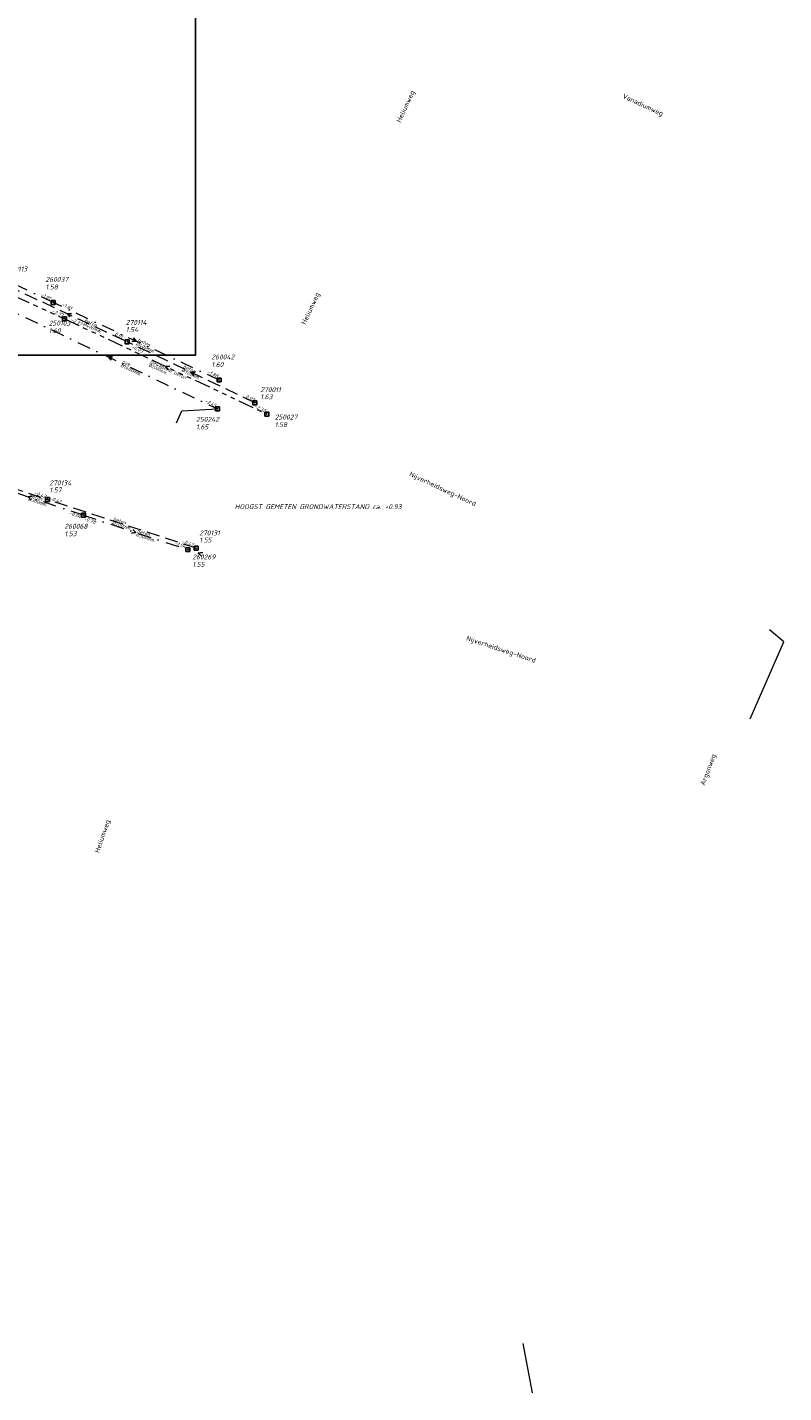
# Model space of a CAD drawing. Header units: metres. Extents: x 152202 to 157341, y 461610 to 468701.
# Tile 40 of 238: x 152631 to 152921, y 464303 to 464826. Entities that reach past the tile are written whole.
import ezdxf
from ezdxf.enums import TextEntityAlignment as Align
from ezdxf.lldxf.tags import DXFTag

# ---------------------------------------------------------------- set-up
doc = ezdxf.new("R2010")
doc.units = ezdxf.units.M
doc.header["$PDMODE"] = 64
doc.header["$PDSIZE"] = 1.5
for name, pattern in [('RI-GWA', [18.45, 6, -1.8, 1.75, -1.8, 1.75, -1.8, 1.75, -1.8]), ('RI-HWA', [7.4, 5, -2.4]), ('RI-VWA', [11, 5, -3, 0, -3])]:
    doc.linetypes.add(name, pattern=pattern)
doc.layers.get('0').update_dxf_attribs({"linetype": 'CONTINUOUS'})
doc.layers.get('DEFPOINTS').update_dxf_attribs({"linetype": 'CONTINUOUS'})
for name, color, linetype, lineweight in [('B-OI-RI-GWA-MATERIAAL-T18', 10, 'CONTINUOUS', 18), ('B-OI-RI-GWA-PUTDEKSELHOOGTE-T25', 10, 'CONTINUOUS', 25), ('B-OI-RI-GWA_BOB-T18', 10, 'CONTINUOUS', 18), ('B-OI-RI-GWA_DIAMETER-T18', 10, 'CONTINUOUS', 18), ('B-OI-RI-GWA_PUTNUMMER-T18', 10, 'CONTINUOUS', 18), ('B-OI-RI-GWA_RIOOLPUT-S', 10, 'CONTINUOUS', 25), ('B-OI-RI-GWA_TRANSPORTLEIDING-G', 10, 'RI-GWA', 18), ('B-OI-RI-HWA-BOB-T18', 150, 'CONTINUOUS', 18), ('B-OI-RI-HWA-MATERIAAL-T18', 150, 'CONTINUOUS', 18), ('B-OI-RI-HWA-PUTDEKSELHOOGTE-T25', 150, 'CONTINUOUS', 25), ('B-OI-RI-HWA-PUTNUMMER-T25', 150, 'CONTINUOUS', 25), ('B-OI-RI-HWA_DIAMETER-T18', 150, 'CONTINUOUS', 18), ('B-OI-RI-HWA_RIOOLPUT-S', 150, 'CONTINUOUS', 25), ('B-OI-RI-HWA_TRANSPORTLEIDING-G', 150, 'RI-HWA', 18), ('B-OI-RI-PERSLEIDING-G', 210, 'RI-PERS', 18), ('B-OI-RI-STROOMRICHTING-S', 252, 'CONTINUOUS', 25), ('B-OI-RI-VWA-BOB-T18', 34, 'CONTINUOUS', 18), ('B-OI-RI-VWA-DIAMETER-T18', 34, 'CONTINUOUS', 18), ('B-OI-RI-VWA-MATERIAAL-T18', 34, 'CONTINUOUS', 18), ('B-OI-RI-VWA_PUTDEKSELHOOGTE-T25', 34, 'CONTINUOUS', 25), ('B-OI-RI-VWA_PUTNUMMER-T25', 34, 'CONTINUOUS', 25), ('B-OI-RI-VWA_RIOOLPUT-S', 34, 'CONTINUOUS', 25), ('B-OI-RI-VWA_TRANSPORTLEIDING-G', 34, 'RI-VWA', 18), ('B-RO-OG-TOPOGRAFIE-T18', 2, 'CONTINUOUS', 18), ('N-OI-WH-T25', 2, 'CONTINUOUS', 25)]:
    doc.layers.add(name, color=color, linetype=linetype, lineweight=lineweight)
doc.styles.add('NLCS-ISO-M200-T18', font='NLCS-ISO.ttf', dxfattribs={"height": 360})
doc.styles.add('NLCS-ISO-M500-T18_CURSIEF', font='NLCS-ISO.ttf', dxfattribs={"oblique": 15, "height": 0.9})
doc.styles.add('NLCS-ISO-M750-T18_CURSIEF', font='NLCS-ISO.ttf', dxfattribs={"oblique": 15, "height": 1.35})
doc.styles.add('NLCS-ISO-M750-T25_CURSIEF', font='NLCS-ISO.ttf', dxfattribs={"oblique": 15, "height": 1.875})
tags = doc.linetypes.add('RI-PERS', pattern='A,7,-2,["P",Standard,S=1.8,R=0,X=-0.5,Y=-0.9],-2,7,-2,[102,NLCS.SHX,S=1,R=180,X=0,Y=0],-2', length=22).pattern_tags.tags
tags[6] = DXFTag(74, 10)

# ---------------------------------------------------------------- blocks, each defined once
blk = doc.blocks.new('ACMAP_ANN_TEMPLATE_hwa-diam')
at = {"style": 'NLCS-ISO-M750-T18_CURSIEF', "oblique": 15}
blk.add_attdef('hwa-diam', (-3.7, -1.3), '', height=1.35, dxfattribs=at)
blk = doc.blocks.new('ACMAP_ANN_TEMPLATE_hwa-materiaal')
at = {"style": 'NLCS-ISO-M750-T18_CURSIEF', "oblique": 15}
blk.add_attdef('hwa-mat', (-3.7, 0.2), '', height=1.35, dxfattribs=at)
blk = doc.blocks.new('ACMAP_ANN_TEMPLATE_hwa-nap-l')
at = {"style": 'NLCS-ISO-M750-T18_CURSIEF', "oblique": 15}
blk.add_attdef('hwa-nap-l', (3.3, 0.2), '', height=1.35, dxfattribs=at)
blk = doc.blocks.new('ACMAP_ANN_TEMPLATE_hwa-nap-r')
at = {"style": 'NLCS-ISO-M750-T18_CURSIEF', "oblique": 15}
blk.add_attdef('hwa-nap-r', (-5.6, 0.2), '', height=1.35, dxfattribs=at)
blk = doc.blocks.new('ACMAP_ANN_TEMPLATE_vwa-diam')
at = {"style": 'NLCS-ISO-M750-T18_CURSIEF', "oblique": 15}
blk.add_attdef('vwa-diam', (0.3, -1.3), '', height=1.35, dxfattribs=at)
blk = doc.blocks.new('ACMAP_ANN_TEMPLATE_vwa-materiaal')
at = {"style": 'NLCS-ISO-M750-T18_CURSIEF', "oblique": 15}
blk.add_attdef('vwa-mat', (0.3, 0.2), '', height=1.35, dxfattribs=at)
blk = doc.blocks.new('ACMAP_ANN_TEMPLATE_vwa-nap-l')
at = {"style": 'NLCS-ISO-M750-T18_CURSIEF', "oblique": 15}
blk.add_attdef('vwa-nap-l', (3.3, 0.2), '', height=1.35, dxfattribs=at)
blk = doc.blocks.new('ACMAP_ANN_TEMPLATE_vwa-nap-r')
at = {"style": 'NLCS-ISO-M750-T18_CURSIEF', "oblique": 15}
blk.add_attdef('vwa-nap-r', (-5.6, 0.2), '', height=1.35, dxfattribs=at)
blk = doc.blocks.new('ACMAP_ANN_TEMPLATE_gwa-diam')
at = {"style": 'NLCS-ISO-M500-T18_CURSIEF', "oblique": 15}
blk.add_attdef('gwa-diam', (-2.2, -1.3), '', height=1.2, dxfattribs=at)
blk = doc.blocks.new('ACMAP_ANN_TEMPLATE_gwa-materiaal')
at = {"style": 'NLCS-ISO-M750-T18_CURSIEF', "oblique": 15}
blk.add_attdef('gwa-mat', (-2.2, 0.2), '', height=1.35, dxfattribs=at)
blk = doc.blocks.new('ACMAP_ANN_TEMPLATE_gwa-nap-l')
at = {"style": 'NLCS-ISO-M750-T18_CURSIEF', "oblique": 15}
blk.add_attdef('gwa-nap-l', (2.3, 0.2), '', height=1.35, dxfattribs=at)
blk = doc.blocks.new('ACMAP_ANN_TEMPLATE_gwa-nap-r')
at = {"style": 'NLCS-ISO-M750-T18_CURSIEF', "oblique": 15}
blk.add_attdef('gwa-nap-r', (-5.6, 0.2), '', height=1.35, dxfattribs=at)
blk = doc.blocks.new('ACMAP_ANN_TEMPLATE_hwa-puth')
at = {"color": 0, "linetype": 'ByBlock', "style": 'NLCS-ISO-M750-T25_CURSIEF', "oblique": 15}
blk.add_attdef('hwa-puth', (-9, -6.8), '', height=1.88, dxfattribs=at)
blk = doc.blocks.new('ACMAP_ANN_TEMPLATE_hwa-putnr')
at = {"color": 0, "linetype": 'ByBlock', "style": 'NLCS-ISO-M750-T25_CURSIEF', "oblique": 15}
blk.add_attdef('hwa-putnr', (-9, -4.1), '', height=1.88, dxfattribs=at)
blk = doc.blocks.new('ACMAP_ANN_TEMPLATE_gwa-puth')
at = {"style": 'NLCS-ISO-M750-T25_CURSIEF', "oblique": 15}
blk.add_attdef('gwa-puth', (3, -5), '', height=1.88, dxfattribs=at)
blk = doc.blocks.new('ACMAP_ANN_TEMPLATE_gwa-putnr')
at = {"style": 'NLCS-ISO-M750-T25_CURSIEF', "oblique": 15}
blk.add_attdef('gwa-putnr', (3, -2.1), '', height=1.88, dxfattribs=at)
blk = doc.blocks.new('ACMAP_ANN_TEMPLATE_vwa-puth')
at = {"style": 'NLCS-ISO-M750-T25_CURSIEF', "oblique": 15}
blk.add_attdef('vwa-puth', (-3, 5), '', height=1.88, dxfattribs=at)
blk = doc.blocks.new('ACMAP_ANN_TEMPLATE_vwa-putnr')
at = {"style": 'NLCS-ISO-M750-T25_CURSIEF', "oblique": 15}
blk.add_attdef('vaw-putnr', (-3, 7.9), '', height=1.88, dxfattribs=at)

msp = doc.modelspace()

# ---------------------------------------------------------------- linework, layer by layer
at = {"layer": 'B-OI-RI-GWA_RIOOLPUT-S', "transparency": 33554623}
for p in [(152645.15, 464714.36), (152722.64, 464677.81)]:
    msp.add_point(p, dxfattribs=at)
at = {"layer": 'B-OI-RI-GWA_TRANSPORTLEIDING-G'}
for p, q in [((152558.75, 464753.33), (152645.15, 464714.36)), ((152645.15, 464714.36), (152722.64, 464677.81))]:
    msp.add_line(p, q, dxfattribs=at)
at = {"layer": 'B-OI-RI-HWA_RIOOLPUT-S'}
for p in [(152669.17, 464705.54), (152718.09, 464682.15), (152638.6, 464645.05), (152695.55, 464626.38)]:
    msp.add_point(p, dxfattribs=at)
at = {"layer": 'B-OI-RI-HWA_TRANSPORTLEIDING-G'}
for p, q in [((152623.24, 464727.05), (152669.17, 464705.54)), ((152718.09, 464682.15), (152669.17, 464705.54)), ((152582.05, 464663.52), (152638.6, 464645.05)), ((152695.55, 464626.38), (152638.6, 464645.05))]:
    msp.add_line(p, q, dxfattribs=at)
at = {"layer": 'B-OI-RI-PERSLEIDING-G'}
for p, q in [((152690.04, 464679.08), (152703.7, 464679.82)), ((152688.03, 464674.42), (152690.04, 464679.08)), ((152920.7, 464590.5), (152915.22, 464595.08)), ((152907.8, 464561.01), (152920.7, 464590.5)), ((152820.75, 464321.47), (152824.3, 464302.6))]:
    msp.add_line(p, q, dxfattribs=at)
at = {"layer": 'B-OI-RI-STROOMRICHTING-S'}
for points in [[(152647.81, 464716.34), (152646.21, 464716.29), (152647.2, 464715.03)], [(152671.59, 464706.99), (152672.59, 464705.72), (152670.98, 464705.68)], [(152663.56, 464699.74), (152661.95, 464699.71), (152662.94, 464698.44)], [(152685.5, 464696.12), (152683.9, 464696.08), (152684.89, 464694.82)], [(152695.24, 464693.87), (152693.63, 464693.84), (152694.62, 464692.57)], [(152632.73, 464646.29), (152631.14, 464646.06), (152632.28, 464644.93)], [(152671.26, 464633.56), (152672.4, 464632.42), (152670.81, 464632.19)], [(152698.12, 464624.76), (152696.4, 464624.5), (152697.64, 464623.28)]]:
    msp.add_lwpolyline(points, dxfattribs=at)
at = {"layer": 'B-OI-RI-VWA_RIOOLPUT-S'}
for p in [(152640.8, 464720.6), (152704.38, 464690.85), (152703.7, 464679.82), (152652.4, 464639.05), (152692.4, 464625.8)]:
    msp.add_point(p, dxfattribs=at)
at = {"layer": 'B-OI-RI-VWA_TRANSPORTLEIDING-G'}
for p, q in [((152640.8, 464720.6), (152561, 464758.2)), ((152620.2, 464719.59), (152703.7, 464679.82)), ((152704.38, 464690.85), (152640.8, 464720.6)), ((152652.4, 464639.05), (152609.88, 464653.07)), ((152652.4, 464639.05), (152692.4, 464625.8))]:
    msp.add_line(p, q, dxfattribs=at)
at = {"layer": 'DEFPOINTS', "flags": 128}
msp.add_lwpolyline([(152695.304, 465018.079), (152690.66, 465017.766), (152653.818, 465017.766), (152496.552, 465017.766), (152496.552, 464765.645), (152496.552, 464700.382), (152695.304, 464700.382)], close=True, dxfattribs=at)

# ---------------------------------------------------------------- block references
at = {"layer": 'B-OI-RI-GWA-MATERIAAL-T18', "transparency": 33554623}
ref = msp.add_blockref('ACMAP_ANN_TEMPLATE_gwa-materiaal', (152679.718, 464696.377), dxfattribs=dict(at, rotation=334.747977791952))
ref.add_attrib('gwa-mat', 'gewapend beton', (152677.813, 464697.496), dxfattribs={"layer": '0', "color": 0, "linetype": 'ByBlock', "height": 1.35, "rotation": 334.74798, "style": 'NLCS-ISO-M750-T18_CURSIEF', "oblique": 15})
at = {"layer": 'B-OI-RI-GWA-PUTDEKSELHOOGTE-T25', "transparency": 33554623}
ref = msp.add_blockref('ACMAP_ANN_TEMPLATE_gwa-puth', (152636.03, 464713.842), dxfattribs=at)
ref.add_attrib('gwa-puth', '1.60', (152639.03, 464708.842), dxfattribs={"layer": '0', "color": 0, "linetype": 'ByBlock', "height": 1.875, "style": 'NLCS-ISO-M750-T25_CURSIEF', "oblique": 15})
ref = msp.add_blockref('ACMAP_ANN_TEMPLATE_gwa-puth', (152722.64, 464677.81), dxfattribs=at)
ref.add_attrib('gwa-puth', '1.58', (152725.64, 464672.81), dxfattribs={"layer": '0', "color": 0, "linetype": 'ByBlock', "height": 1.875, "style": 'NLCS-ISO-M750-T25_CURSIEF', "oblique": 15})
at = {"layer": 'B-OI-RI-GWA_BOB-T18', "transparency": 33554623}
ref = msp.add_blockref('ACMAP_ANN_TEMPLATE_gwa-nap-r', (152645.15, 464714.36), dxfattribs=dict(at, rotation=335.7226415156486))
ref.add_attrib('gwa-nap-r', '-2.37', (152640.127, 464716.845), dxfattribs={"layer": '0', "color": 0, "linetype": 'ByBlock', "height": 1.35, "rotation": 335.72264, "style": 'NLCS-ISO-M750-T18_CURSIEF', "oblique": 15})
ref = msp.add_blockref('ACMAP_ANN_TEMPLATE_gwa-nap-l', (152645.15, 464714.36), dxfattribs=dict(at, rotation=334.747977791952))
ref.add_attrib('gwa-nap-l', '-2.37', (152647.316, 464713.56), dxfattribs={"layer": '0', "color": 0, "linetype": 'ByBlock', "height": 1.35, "rotation": 334.74798, "style": 'NLCS-ISO-M750-T18_CURSIEF', "oblique": 15})
ref = msp.add_blockref('ACMAP_ANN_TEMPLATE_gwa-nap-r', (152722.64, 464677.81), dxfattribs=dict(at, rotation=334.747977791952))
ref.add_attrib('gwa-nap-r', '-2.32', (152717.66, 464680.38), dxfattribs={"layer": '0', "color": 0, "linetype": 'ByBlock', "height": 1.35, "rotation": 334.74798, "style": 'NLCS-ISO-M750-T18_CURSIEF', "oblique": 15})
at = {"layer": 'B-OI-RI-GWA_DIAMETER-T18', "transparency": 33554623}
ref = msp.add_blockref('ACMAP_ANN_TEMPLATE_gwa-diam', (152679.718, 464696.377), dxfattribs=dict(at, rotation=334.747977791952))
ref.add_attrib('gwa-diam', '%%c2000mm.', (152677.174, 464696.14), dxfattribs={"layer": '0', "color": 0, "linetype": 'ByBlock', "height": 1.2, "rotation": 334.74798, "style": 'NLCS-ISO-M500-T18_CURSIEF', "oblique": 15})
at = {"layer": 'B-OI-RI-GWA_PUTNUMMER-T18', "transparency": 33554623}
ref = msp.add_blockref('ACMAP_ANN_TEMPLATE_gwa-putnr', (152636.03, 464713.842), dxfattribs=at)
ref.add_attrib('gwa-putnr', '250103', (152639.03, 464711.742), dxfattribs={"layer": '0', "color": 0, "linetype": 'ByBlock', "height": 1.875, "style": 'NLCS-ISO-M750-T25_CURSIEF', "oblique": 15})
ref = msp.add_blockref('ACMAP_ANN_TEMPLATE_gwa-putnr', (152722.64, 464677.81), dxfattribs=at)
ref.add_attrib('gwa-putnr', '250027', (152725.64, 464675.71), dxfattribs={"layer": '0', "color": 0, "linetype": 'ByBlock', "height": 1.875, "style": 'NLCS-ISO-M750-T25_CURSIEF', "oblique": 15})
at = {"layer": 'B-OI-RI-HWA-BOB-T18'}
ref = msp.add_blockref('ACMAP_ANN_TEMPLATE_hwa-nap-r', (152669.17, 464705.54), dxfattribs=dict(at, rotation=334.9053035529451))
ref.add_attrib('hwa-nap-r', '0.01', (152664.183, 464708.096), dxfattribs={"layer": '0', "color": 0, "linetype": 'ByBlock', "height": 1.35, "rotation": 334.9053, "style": 'NLCS-ISO-M750-T18_CURSIEF', "oblique": 15})
ref = msp.add_blockref('ACMAP_ANN_TEMPLATE_hwa-nap-r', (152675.617, 464700.567), dxfattribs=dict(at, rotation=334.4462515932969))
ref.add_attrib('hwa-nap-r', '-0.03', (152670.651, 464703.163), dxfattribs={"layer": '0', "color": 0, "linetype": 'ByBlock', "height": 1.35, "rotation": 334.44625, "style": 'NLCS-ISO-M750-T18_CURSIEF', "oblique": 15})
ref = msp.add_blockref('ACMAP_ANN_TEMPLATE_hwa-nap-l', (152711.319, 464685.333), dxfattribs=dict(at, rotation=334.4462515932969))
ref.add_attrib('hwa-nap-l', '0.02', (152714.382, 464684.09), dxfattribs={"layer": '0', "color": 0, "linetype": 'ByBlock', "height": 1.35, "rotation": 334.44625, "style": 'NLCS-ISO-M750-T18_CURSIEF', "oblique": 15})
ref = msp.add_blockref('ACMAP_ANN_TEMPLATE_hwa-nap-r', (152638.6, 464645.05), dxfattribs=dict(at, rotation=341.8492301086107))
ref.add_attrib('hwa-nap-r', '-0.42', (152633.341, 464646.985), dxfattribs={"layer": '0', "color": 0, "linetype": 'ByBlock', "height": 1.35, "rotation": 341.84923, "style": 'NLCS-ISO-M750-T18_CURSIEF', "oblique": 15})
ref = msp.add_blockref('ACMAP_ANN_TEMPLATE_hwa-nap-r', (152644.559, 464643.015), dxfattribs=dict(at, rotation=341.9122571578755))
ref.add_attrib('hwa-nap-r', '-0.42', (152639.298, 464644.944), dxfattribs={"layer": '0', "color": 0, "linetype": 'ByBlock', "height": 1.35, "rotation": 341.91226, "style": 'NLCS-ISO-M750-T18_CURSIEF', "oblique": 15})
ref = msp.add_blockref('ACMAP_ANN_TEMPLATE_hwa-nap-l', (152686.688, 464629.229), dxfattribs=dict(at, rotation=341.8492301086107))
ref.add_attrib('hwa-nap-l', '-0.42', (152689.886, 464628.391), dxfattribs={"layer": '0', "color": 0, "linetype": 'ByBlock', "height": 1.35, "rotation": 341.84923, "style": 'NLCS-ISO-M750-T18_CURSIEF', "oblique": 15})
at = {"layer": 'B-OI-RI-HWA-MATERIAAL-T18'}
ref = msp.add_blockref('ACMAP_ANN_TEMPLATE_hwa-materiaal', (152655.881, 464711.543), dxfattribs=dict(at, rotation=334.9053035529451))
ref.add_attrib('hwa-mat', 'beton', (152652.615, 464713.293), dxfattribs={"layer": '0', "color": 0, "linetype": 'ByBlock', "height": 1.35, "rotation": 334.9053, "style": 'NLCS-ISO-M750-T18_CURSIEF', "oblique": 15})
ref = msp.add_blockref('ACMAP_ANN_TEMPLATE_hwa-materiaal', (152693.63, 464693.845), dxfattribs=dict(at, rotation=334.4462515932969))
ref.add_attrib('hwa-mat', 'beton', (152690.378, 464695.621), dxfattribs={"layer": '0', "color": 0, "linetype": 'ByBlock', "height": 1.35, "rotation": 334.44625, "style": 'NLCS-ISO-M750-T18_CURSIEF', "oblique": 15})
ref = msp.add_blockref('ACMAP_ANN_TEMPLATE_hwa-materiaal', (152667.075, 464635.715), dxfattribs=dict(at, rotation=341.8492301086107))
ref.add_attrib('hwa-mat', 'beton', (152663.621, 464637.058), dxfattribs={"layer": '0', "color": 0, "linetype": 'ByBlock', "height": 1.35, "rotation": 341.84923, "style": 'NLCS-ISO-M750-T18_CURSIEF', "oblique": 15})
at = {"layer": 'B-OI-RI-HWA-PUTDEKSELHOOGTE-T25'}
for p, values in [((152677.58, 464716.076), {'hwa-puth': '1.54'}), ((152729.131, 464690.305), {'hwa-puth': '1.63'}), ((152648.297, 464654.575), {'hwa-puth': '1.57'}), ((152705.736, 464635.386), {'hwa-puth': '1.55'})]:
    msp.add_blockref('ACMAP_ANN_TEMPLATE_hwa-puth', p, dxfattribs=at).add_auto_attribs(values)
at = {"layer": 'B-OI-RI-HWA-PUTNUMMER-T25'}
for p, values in [((152631.94, 464736.604), {'hwa-putnr': '270113'}), ((152677.58, 464716.076), {'hwa-putnr': '270114'}), ((152729.131, 464690.305), {'hwa-putnr': '270011'}), ((152648.297, 464654.575), {'hwa-putnr': '270134'}), ((152705.736, 464635.386), {'hwa-putnr': '270131'})]:
    msp.add_blockref('ACMAP_ANN_TEMPLATE_hwa-putnr', p, dxfattribs=at).add_auto_attribs(values)
at = {"layer": 'B-OI-RI-HWA_DIAMETER-T18'}
ref = msp.add_blockref('ACMAP_ANN_TEMPLATE_hwa-diam', (152655.881, 464711.543), dxfattribs=dict(at, rotation=334.9053035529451))
ref.add_attrib('hwa-diam', '%%c400mm.', (152651.979, 464711.935), dxfattribs={"layer": '0', "color": 0, "linetype": 'ByBlock', "height": 1.35, "rotation": 334.9053, "style": 'NLCS-ISO-M750-T18_CURSIEF', "oblique": 15})
ref = msp.add_blockref('ACMAP_ANN_TEMPLATE_hwa-diam', (152693.63, 464693.845), dxfattribs=dict(at, rotation=334.4462515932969))
ref.add_attrib('hwa-diam', '%%c300mm.', (152689.731, 464694.268), dxfattribs={"layer": '0', "color": 0, "linetype": 'ByBlock', "height": 1.35, "rotation": 334.44625, "style": 'NLCS-ISO-M750-T18_CURSIEF', "oblique": 15})
ref = msp.add_blockref('ACMAP_ANN_TEMPLATE_hwa-diam', (152667.075, 464635.715), dxfattribs=dict(at, rotation=341.8492301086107))
ref.add_attrib('hwa-diam', '%%c700mm.', (152663.154, 464635.632), dxfattribs={"layer": '0', "color": 0, "linetype": 'ByBlock', "height": 1.35, "rotation": 341.84923, "style": 'NLCS-ISO-M750-T18_CURSIEF', "oblique": 15})
at = {"layer": 'B-OI-RI-VWA-BOB-T18'}
ref = msp.add_blockref('ACMAP_ANN_TEMPLATE_vwa-nap-r', (152640.8, 464720.6), dxfattribs=dict(at, rotation=334.9244276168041))
ref.add_attrib('vwa-nap-r', '-1.81', (152635.813, 464723.155), dxfattribs={"layer": '0', "color": 0, "linetype": 'ByBlock', "height": 1.35, "rotation": 334.92443, "style": 'NLCS-ISO-M750-T18_CURSIEF', "oblique": 15})
ref = msp.add_blockref('ACMAP_ANN_TEMPLATE_vwa-nap-l', (152640.8, 464720.6), dxfattribs=dict(at, rotation=334.7712206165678))
ref.add_attrib('vwa-nap-l', '-1.81', (152643.87, 464719.374), dxfattribs={"layer": '0', "color": 0, "linetype": 'ByBlock', "height": 1.35, "rotation": 334.77122, "style": 'NLCS-ISO-M750-T18_CURSIEF', "oblique": 15})
ref = msp.add_blockref('ACMAP_ANN_TEMPLATE_vwa-nap-l', (152696.528, 464694.772), dxfattribs=dict(at, rotation=334.9244276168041))
ref.add_attrib('vwa-nap-l', '-1.88', (152699.601, 464693.555), dxfattribs={"layer": '0', "color": 0, "linetype": 'ByBlock', "height": 1.35, "rotation": 334.92443, "style": 'NLCS-ISO-M750-T18_CURSIEF', "oblique": 15})
ref = msp.add_blockref('ACMAP_ANN_TEMPLATE_vwa-nap-r', (152703.7, 464679.82), dxfattribs=dict(at, rotation=334.5321271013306))
ref.add_attrib('vwa-nap-r', '-2.45', (152698.73, 464682.409), dxfattribs={"layer": '0', "color": 0, "linetype": 'ByBlock', "height": 1.35, "rotation": 334.53213, "style": 'NLCS-ISO-M750-T18_CURSIEF', "oblique": 15})
ref = msp.add_blockref('ACMAP_ANN_TEMPLATE_vwa-nap-l', (152643.517, 464640.143), dxfattribs=dict(at, rotation=341.7512071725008))
ref.add_attrib('vwa-nap-l', '-0.04', (152646.713, 464639.299), dxfattribs={"layer": '0', "color": 0, "linetype": 'ByBlock', "height": 1.35, "rotation": 341.75121, "style": 'NLCS-ISO-M750-T18_CURSIEF', "oblique": 15})
ref = msp.add_blockref('ACMAP_ANN_TEMPLATE_vwa-nap-l', (152649.191, 464637.982), dxfattribs=dict(at, rotation=341.6725478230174))
ref.add_attrib('vwa-nap-l', '-0.78', (152652.387, 464637.134), dxfattribs={"layer": '0', "color": 0, "linetype": 'ByBlock', "height": 1.35, "rotation": 341.67255, "style": 'NLCS-ISO-M750-T18_CURSIEF', "oblique": 15})
ref = msp.add_blockref('ACMAP_ANN_TEMPLATE_vwa-nap-r', (152692.4, 464625.8), dxfattribs=dict(at, rotation=341.6725478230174))
ref.add_attrib('vwa-nap-r', '-1.04', (152687.147, 464627.751), dxfattribs={"layer": '0', "color": 0, "linetype": 'ByBlock', "height": 1.35, "rotation": 341.67255, "style": 'NLCS-ISO-M750-T18_CURSIEF', "oblique": 15})
at = {"layer": 'B-OI-RI-VWA-DIAMETER-T18'}
ref = msp.add_blockref('ACMAP_ANN_TEMPLATE_vwa-diam', (152672.59, 464705.725), dxfattribs=dict(at, rotation=334.9244276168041))
ref.add_attrib('vwa-diam', '%%c400mm.', (152672.311, 464704.42), dxfattribs={"layer": '0', "color": 0, "linetype": 'ByBlock', "height": 1.35, "rotation": 334.92443, "style": 'NLCS-ISO-M750-T18_CURSIEF', "oblique": 15})
ref = msp.add_blockref('ACMAP_ANN_TEMPLATE_vwa-diam', (152666.665, 464697.383), dxfattribs=dict(at, rotation=334.5321271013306))
ref.add_attrib('vwa-diam', '%%c1400mm.', (152666.377, 464696.08), dxfattribs={"layer": '0', "color": 0, "linetype": 'ByBlock', "height": 1.35, "rotation": 334.53213, "style": 'NLCS-ISO-M750-T18_CURSIEF', "oblique": 15})
ref = msp.add_blockref('ACMAP_ANN_TEMPLATE_vwa-diam', (152631.14, 464646.06), dxfattribs=dict(at, rotation=341.7512071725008))
ref.add_attrib('vwa-diam', '%%c300mm.', (152631.018, 464644.731), dxfattribs={"layer": '0', "color": 0, "linetype": 'ByBlock', "height": 1.35, "rotation": 341.75121, "style": 'NLCS-ISO-M750-T18_CURSIEF', "oblique": 15})
ref = msp.add_blockref('ACMAP_ANN_TEMPLATE_vwa-diam', (152672.4, 464632.425), dxfattribs=dict(at, rotation=341.6725478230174))
ref.add_attrib('vwa-diam', '%%c300mm.', (152672.276, 464631.097), dxfattribs={"layer": '0', "color": 0, "linetype": 'ByBlock', "height": 1.35, "rotation": 341.67255, "style": 'NLCS-ISO-M750-T18_CURSIEF', "oblique": 15})
at = {"layer": 'B-OI-RI-VWA-MATERIAAL-T18'}
ref = msp.add_blockref('ACMAP_ANN_TEMPLATE_vwa-materiaal', (152672.59, 464705.725), dxfattribs=dict(at, rotation=334.9244276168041))
ref.add_attrib('vwa-mat', 'beton', (152672.946, 464705.779), dxfattribs={"layer": '0', "color": 0, "linetype": 'ByBlock', "height": 1.35, "rotation": 334.92443, "style": 'NLCS-ISO-M750-T18_CURSIEF', "oblique": 15})
ref = msp.add_blockref('ACMAP_ANN_TEMPLATE_vwa-materiaal', (152666.665, 464697.383), dxfattribs=dict(at, rotation=334.5321271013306))
ref.add_attrib('vwa-mat', 'gvk', (152667.022, 464697.434), dxfattribs={"layer": '0', "color": 0, "linetype": 'ByBlock', "height": 1.35, "rotation": 334.53213, "style": 'NLCS-ISO-M750-T18_CURSIEF', "oblique": 15})
ref = msp.add_blockref('ACMAP_ANN_TEMPLATE_vwa-materiaal', (152631.14, 464646.06), dxfattribs=dict(at, rotation=341.7512071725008))
ref.add_attrib('vwa-mat', 'beton', (152631.488, 464646.156), dxfattribs={"layer": '0', "color": 0, "linetype": 'ByBlock', "height": 1.35, "rotation": 341.75121, "style": 'NLCS-ISO-M750-T18_CURSIEF', "oblique": 15})
ref = msp.add_blockref('ACMAP_ANN_TEMPLATE_vwa-materiaal', (152672.4, 464632.425), dxfattribs=dict(at, rotation=341.6725478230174))
ref.add_attrib('vwa-mat', 'beton', (152672.748, 464632.521), dxfattribs={"layer": '0', "color": 0, "linetype": 'ByBlock', "height": 1.35, "rotation": 341.67255, "style": 'NLCS-ISO-M750-T18_CURSIEF', "oblique": 15})
at = {"layer": 'B-OI-RI-VWA_PUTDEKSELHOOGTE-T25'}
ref = msp.add_blockref('ACMAP_ANN_TEMPLATE_vwa-puth', (152640.8, 464720.6), dxfattribs=at)
ref.add_attrib('vwa-puth', '1.58', (152637.8, 464725.6), dxfattribs={"layer": '0', "color": 0, "linetype": 'ByBlock', "height": 1.875, "style": 'NLCS-ISO-M750-T25_CURSIEF', "oblique": 15})
ref = msp.add_blockref('ACMAP_ANN_TEMPLATE_vwa-puth', (152704.38, 464690.85), dxfattribs=at)
ref.add_attrib('vwa-puth', '1.60', (152701.38, 464695.85), dxfattribs={"layer": '0', "color": 0, "linetype": 'ByBlock', "height": 1.875, "style": 'NLCS-ISO-M750-T25_CURSIEF', "oblique": 15})
ref = msp.add_blockref('ACMAP_ANN_TEMPLATE_vwa-puth', (152698.52, 464666.949), dxfattribs=at)
ref.add_attrib('vwa-puth', '1.65', (152695.52, 464671.949), dxfattribs={"layer": '0', "color": 0, "linetype": 'ByBlock', "height": 1.875, "style": 'NLCS-ISO-M750-T25_CURSIEF', "oblique": 15})
ref = msp.add_blockref('ACMAP_ANN_TEMPLATE_vwa-puth', (152648.071, 464625.971), dxfattribs=at)
ref.add_attrib('vwa-puth', '1.53', (152645.071, 464630.971), dxfattribs={"layer": '0', "color": 0, "linetype": 'ByBlock', "height": 1.875, "style": 'NLCS-ISO-M750-T25_CURSIEF', "oblique": 15})
ref = msp.add_blockref('ACMAP_ANN_TEMPLATE_vwa-puth', (152697.086, 464614.2), dxfattribs=at)
ref.add_attrib('vwa-puth', '1.55', (152694.086, 464619.2), dxfattribs={"layer": '0', "color": 0, "linetype": 'ByBlock', "height": 1.875, "style": 'NLCS-ISO-M750-T25_CURSIEF', "oblique": 15})
at = {"layer": 'B-OI-RI-VWA_PUTNUMMER-T25'}
ref = msp.add_blockref('ACMAP_ANN_TEMPLATE_vwa-putnr', (152640.8, 464720.6), dxfattribs=at)
ref.add_attrib('vaw-putnr', '260037', (152637.8, 464728.5), dxfattribs={"layer": '0', "color": 0, "linetype": 'ByBlock', "height": 1.875, "style": 'NLCS-ISO-M750-T25_CURSIEF', "oblique": 15})
ref = msp.add_blockref('ACMAP_ANN_TEMPLATE_vwa-putnr', (152704.38, 464690.85), dxfattribs=at)
ref.add_attrib('vaw-putnr', '260042', (152701.38, 464698.75), dxfattribs={"layer": '0', "color": 0, "linetype": 'ByBlock', "height": 1.875, "style": 'NLCS-ISO-M750-T25_CURSIEF', "oblique": 15})
ref = msp.add_blockref('ACMAP_ANN_TEMPLATE_vwa-putnr', (152698.52, 464666.949), dxfattribs=at)
ref.add_attrib('vaw-putnr', '250242', (152695.52, 464674.849), dxfattribs={"layer": '0', "color": 0, "linetype": 'ByBlock', "height": 1.875, "style": 'NLCS-ISO-M750-T25_CURSIEF', "oblique": 15})
ref = msp.add_blockref('ACMAP_ANN_TEMPLATE_vwa-putnr', (152648.071, 464625.971), dxfattribs=at)
ref.add_attrib('vaw-putnr', '260068', (152645.071, 464633.871), dxfattribs={"layer": '0', "color": 0, "linetype": 'ByBlock', "height": 1.875, "style": 'NLCS-ISO-M750-T25_CURSIEF', "oblique": 15})
ref = msp.add_blockref('ACMAP_ANN_TEMPLATE_vwa-putnr', (152697.086, 464614.2), dxfattribs=at)
ref.add_attrib('vaw-putnr', '260269', (152694.086, 464622.1), dxfattribs={"layer": '0', "color": 0, "linetype": 'ByBlock', "height": 1.875, "style": 'NLCS-ISO-M750-T25_CURSIEF', "oblique": 15})

# ---------------------------------------------------------------- texts
at = {"layer": 'B-RO-OG-TOPOGRAFIE-T18', "style": 'NLCS-ISO-M200-T18'}
for s, rotation, p in [('Heliumweg', 65.2, (152776.026, 464795.663)), ('Vanadiumweg', 335, (152866.642, 464796.155)), ('Heliumweg', 65.2, (152739.629, 464718.193)), ('Nijverheidsweg-Noord', 334.9, (152789.98, 464648.858)), ('Nijverheidsweg-Noord', 341.8, (152812.351, 464587.375)), ('Argonweg', 69.9, (152891.948, 464541.382)), ('Heliumweg', 71.2, (152659.868, 464515.856))]:
    msp.add_text(s, height=1.875, rotation=rotation, dxfattribs=at).set_placement(p, align=Align.MIDDLE)
at = {"layer": 'N-OI-WH-T25', "style": 'NLCS-ISO-M500-T18_CURSIEF', "oblique": 15}
msp.add_text('HOOGST GEMETEN GRONDWATERSTAND ca. +0.93', height=1.875, dxfattribs=at).set_placement((152742.3, 464640.818), align=Align.BOTTOM_CENTER)

doc.saveas('drawing.dxf')
